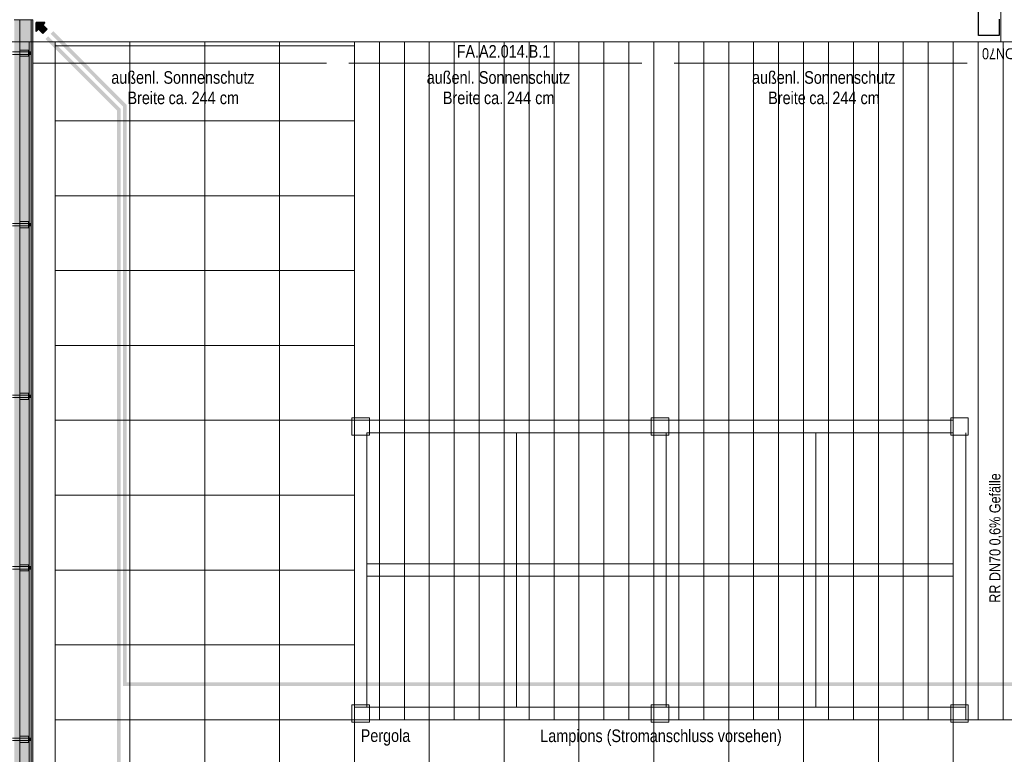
# Model space of a CAD drawing. Extents: x -620 to 300, y 62 to 1112.
# Tile 52 of 226: x -449 to -291, y 258 to 376. Entities that reach past the tile are written whole.
import ezdxf
from ezdxf.lldxf.tags import DXFTag

# ---------------------------------------------------------------- set-up
doc = ezdxf.new("R2010")
doc.units = 0
doc.layers.get('0').update_dxf_attribs({"lineweight": 13})
for name, color, linetype, lineweight, true_color in [('00_E_ST_Handlaufleuchte_Kabel', 3, 'Continuous', 18, 0x00ff00), ('00_E_ST_Handlaufleuchte_Leerrohre_Terrasse', 6, 'Continuous', 25, 0xff00ff), ('00_E_ST_Handlaufleuchte_Übergabepunkte direkt ins Haus', 7, 'Continuous', 35, 0xcc0099), ('30 -33 Aussenwände- 7 Fassade_ Elemente', 7, 'Continuous', 9, 0x00aacc), ('30 -34 Innenwände- 6 Elemente', 7, 'Continuous', 9, 0xff6633), ('30 -36 Dächer- 3 Dachbeläge', 7, 'Continuous', 15, 0x9999ff), ('30 -36 Dächer- 4 Dachbekleidungen', 7, 'Continuous', 9, 0xccccff), ('60- 61 allgemeine Ausstattung- 4 Terrassen', 9, 'Continuous', 9, 0x808080), ('70 -72 Beschriftung- 1 Beschriftung allgemein', 7, 'Continuous', 9, 0xff6633)]:
    doc.layers.add(name, color=color, linetype=linetype, lineweight=lineweight, true_color=true_color)
doc.styles.get("Standard").update_dxf_attribs({"font": 'ARIALN.TTF'})
tags = doc.linetypes.add('grob-A06CPVSAL0', pattern=[14, 3, -8, 3]).pattern_tags.tags
tags[8:9] = [DXFTag(74, 4), DXFTag(75, 0), DXFTag(340, '0'), DXFTag(46, 0.0), DXFTag(50, 0.0), DXFTag(44, 0.0), DXFTag(45, 0.0)]
tags[6:7] = [DXFTag(74, 4), DXFTag(75, 0), DXFTag(340, '0'), DXFTag(46, 0.0), DXFTag(50, 0.0), DXFTag(44, 0.0), DXFTag(45, 0.0)]
tags[4:5] = [DXFTag(74, 4), DXFTag(75, 0), DXFTag(340, '0'), DXFTag(46, 0.0), DXFTag(50, 0.0), DXFTag(44, 0.0), DXFTag(45, 0.0)]

# ---------------------------------------------------------------- blocks, each defined once
blk = doc.blocks.new('Referenz-A06CPVSGL0')
at = {"layer": '30 -33 Aussenwände- 7 Fassade_ Elemente', "color": 0, "linetype": 'Continuous', "lineweight": 25, "ltscale": 0.25}
for p, q in [((-295.58, 373.51), (-295.58, 377.35)), ((-292.28, 376.15), (-292.28, 373.51)), ((-292.28, 373.51), (-295.58, 373.51))]:
    blk.add_line(p, q, dxfattribs=at)
at = {"layer": '30 -33 Aussenwände- 7 Fassade_ Elemente', "color": 0, "linetype": 'Continuous', "ltscale": 0.13}
for p, q in [((-291.98, 377.35), (-291.98, 372.51)), ((-291.98, 372.51), (-454.18, 372.51)), ((-447.78, 372.51), (-443.64, 372.51)), ((-447.78, 220.25), (-447.78, 372.51)), ((-447.78, 372.51), (-447.78, 211.65)), ((-443.64, 372.51), (-443.64, 220.25))]:
    blk.add_line(p, q, dxfattribs=at)
at = {"layer": '30 -34 Innenwände- 6 Elemente', "color": 0, "linetype": 'Continuous', "ltscale": 0.13}
for p, q in [((-447.78, 372.51), (-449.98, 372.51)), ((-447.78, 211.65), (-447.78, 372.51))]:
    blk.add_line(p, q, dxfattribs=at)
at = {"layer": '30 -36 Dächer- 3 Dachbeläge', "color": 0, "linetype": 'Continuous', "ltscale": 0.15}
for p, q in [((-447.18, 376.05), (-450.18, 376.05)), ((-447.18, 211.05), (-447.18, 376.05))]:
    blk.add_line(p, q, dxfattribs=at)
at = {"layer": '30 -36 Dächer- 3 Dachbeläge', "color": 0, "lineweight": 9}
for p, q in [((-447.48, 370.9), (-447.88, 370.9)), ((-447.88, 370.9), (-447.88, 370.5)), ((-447.88, 370.5), (-447.48, 370.5)), ((-447.48, 343.4), (-447.88, 343.4)), ((-447.88, 343.4), (-447.88, 343)), ((-447.88, 343), (-447.48, 343)), ((-447.48, 315.9), (-447.88, 315.9)), ((-447.88, 315.9), (-447.88, 315.5)), ((-447.88, 315.5), (-447.48, 315.5)), ((-447.48, 288.4), (-447.88, 288.4)), ((-447.88, 288.4), (-447.88, 288)), ((-447.88, 288), (-447.48, 288)), ((-447.48, 260.9), (-447.88, 260.9)), ((-447.88, 260.9), (-447.88, 260.5)), ((-447.88, 260.5), (-447.48, 260.5))]:
    blk.add_line(p, q, dxfattribs=at)
at = {"layer": '30 -36 Dächer- 3 Dachbeläge', "color": 0, "lineweight": 0}
for points in [[(-450.18, 214.05), (-450.18, 376.05), (-447.18, 211.05)], [(-447.18, 211.05), (-450.18, 376.05), (-447.18, 376.05)], [(-447.88, 370.5), (-447.88, 370.9), (-447.48, 370.5)], [(-447.48, 370.5), (-447.88, 370.9), (-447.48, 370.9)], [(-447.88, 343), (-447.88, 343.4), (-447.48, 343)], [(-447.48, 343), (-447.88, 343.4), (-447.48, 343.4)], [(-447.88, 315.5), (-447.88, 315.9), (-447.48, 315.5)], [(-447.48, 315.5), (-447.88, 315.9), (-447.48, 315.9)], [(-447.88, 288), (-447.88, 288.4), (-447.48, 288)], [(-447.48, 288), (-447.88, 288.4), (-447.48, 288.4)], [(-447.88, 260.5), (-447.88, 260.9), (-447.48, 260.5)], [(-447.48, 260.5), (-447.88, 260.9), (-447.48, 260.9)]]:
    blk.add_solid(points, dxfattribs=at)
at = {"layer": '30 -36 Dächer- 4 Dachbekleidungen', "color": 0, "linetype": 'Continuous', "ltscale": 0.13}
for p, q in [((-447.48, 376.05), (-449.28, 376.05)), ((-449.28, 376.05), (-449.28, 213.15)), ((-447.48, 211.35), (-447.48, 376.05)), ((-449.28, 371.2), (-447.88, 371.2)), ((-447.88, 371.2), (-447.88, 370.9)), ((-449.28, 370.9), (-450.48, 370.9)), ((-450.48, 370.5), (-449.28, 370.5)), ((-449.28, 370.9), (-447.88, 370.9)), ((-447.88, 370.5), (-449.28, 370.5)), ((-449.28, 370.2), (-447.88, 370.2)), ((-447.88, 370.9), (-447.88, 370.5)), ((-447.88, 370.2), (-447.88, 370.5)), ((-449.28, 343.4), (-450.48, 343.4)), ((-450.48, 343), (-449.28, 343)), ((-449.28, 343.7), (-447.88, 343.7)), ((-449.28, 343.4), (-447.88, 343.4)), ((-447.88, 343), (-449.28, 343)), ((-449.28, 342.7), (-447.88, 342.7)), ((-447.88, 343.7), (-447.88, 343.4)), ((-447.88, 343.4), (-447.88, 343)), ((-447.88, 342.7), (-447.88, 343)), ((-449.28, 315.9), (-450.48, 315.9)), ((-449.28, 316.2), (-447.88, 316.2)), ((-449.28, 315.9), (-447.88, 315.9)), ((-447.88, 316.2), (-447.88, 315.9)), ((-447.88, 315.9), (-447.88, 315.5)), ((-450.48, 315.5), (-449.28, 315.5)), ((-447.88, 315.5), (-449.28, 315.5)), ((-449.28, 315.2), (-447.88, 315.2)), ((-447.88, 315.2), (-447.88, 315.5)), ((-449.28, 288.4), (-450.48, 288.4)), ((-450.48, 288), (-449.28, 288)), ((-449.28, 288.7), (-447.88, 288.7)), ((-449.28, 288.4), (-447.88, 288.4)), ((-447.88, 288), (-449.28, 288)), ((-449.28, 287.7), (-447.88, 287.7)), ((-447.88, 288.7), (-447.88, 288.4)), ((-447.88, 288.4), (-447.88, 288)), ((-447.88, 287.7), (-447.88, 288)), ((-449.28, 260.9), (-450.48, 260.9)), ((-450.48, 260.5), (-449.28, 260.5)), ((-449.28, 261.2), (-447.88, 261.2)), ((-449.28, 260.9), (-447.88, 260.9)), ((-447.88, 260.5), (-449.28, 260.5)), ((-447.88, 261.2), (-447.88, 260.9)), ((-447.88, 260.9), (-447.88, 260.5)), ((-447.88, 260.2), (-447.88, 260.5)), ((-449.28, 260.2), (-447.88, 260.2))]:
    blk.add_line(p, q, dxfattribs=at)
at = {"layer": '60- 61 allgemeine Ausstattung- 4 Terrassen', "color": 0}
for p, q in [((-443.64, 371.85), (-395.64, 371.85)), ((-431.64, 211.65), (-431.64, 372.51)), ((-419.64, 211.65), (-419.64, 372.51)), ((-407.64, 211.65), (-407.64, 372.51)), ((-275.64, 372.51), (-395.64, 372.51)), ((-395.64, 372.51), (-395.64, 263.85)), ((-391.64, 263.85), (-391.64, 372.51)), ((-387.64, 263.85), (-387.64, 372.51)), ((-383.64, 263.85), (-383.64, 372.51)), ((-379.64, 263.85), (-379.64, 372.51)), ((-375.64, 263.85), (-375.64, 372.51)), ((-371.64, 263.85), (-371.64, 372.51)), ((-367.64, 263.85), (-367.64, 372.51)), ((-363.64, 263.85), (-363.64, 372.51)), ((-359.64, 263.85), (-359.64, 372.51)), ((-355.64, 263.85), (-355.64, 372.51)), ((-351.64, 263.85), (-351.64, 372.51)), ((-347.64, 263.85), (-347.64, 372.51)), ((-343.64, 263.85), (-343.64, 372.51)), ((-339.64, 263.85), (-339.64, 372.51)), ((-335.64, 263.85), (-335.64, 372.51)), ((-331.64, 263.85), (-331.64, 372.51)), ((-327.64, 263.85), (-327.64, 372.51)), ((-323.64, 263.85), (-323.64, 372.51)), ((-319.64, 263.85), (-319.64, 372.51)), ((-315.64, 263.85), (-315.64, 372.51)), ((-311.64, 263.85), (-311.64, 372.51)), ((-307.64, 263.85), (-307.64, 372.51)), ((-303.64, 263.85), (-303.64, 372.51)), ((-299.64, 263.85), (-299.64, 372.51)), ((-295.64, 263.85), (-295.64, 372.51)), ((-291.64, 263.85), (-291.64, 372.51)), ((-443.64, 359.85), (-395.64, 359.85)), ((-443.64, 347.85), (-395.64, 347.85)), ((-443.64, 335.85), (-395.64, 335.85)), ((-443.64, 323.85), (-395.64, 323.85)), ((-443.64, 311.85), (-395.64, 311.85)), ((-396.04, 312.25), (-393.24, 312.25)), ((-396.04, 309.45), (-396.04, 312.25)), ((-393.24, 312.25), (-393.24, 309.45)), ((-348.04, 312.25), (-345.24, 312.25)), ((-348.04, 309.45), (-348.04, 312.25)), ((-345.24, 312.25), (-345.24, 309.45)), ((-300.04, 312.25), (-297.24, 312.25)), ((-300.04, 309.45), (-300.04, 312.25)), ((-297.24, 312.25), (-297.24, 309.45)), ((-393.24, 309.45), (-396.04, 309.45)), ((-345.24, 309.45), (-348.04, 309.45)), ((-297.24, 309.45), (-300.04, 309.45)), ((-443.64, 299.85), (-395.64, 299.85)), ((-443.64, 287.85), (-395.64, 287.85)), ((-443.64, 275.85), (-395.64, 275.85)), ((-396.04, 266.25), (-393.24, 266.25)), ((-396.04, 263.45), (-396.04, 266.25)), ((-393.24, 266.25), (-393.24, 263.45)), ((-348.04, 266.25), (-345.24, 266.25)), ((-348.04, 263.45), (-348.04, 266.25)), ((-345.24, 266.25), (-345.24, 263.45)), ((-300.04, 266.25), (-297.24, 266.25)), ((-300.04, 263.45), (-300.04, 266.25)), ((-297.24, 266.25), (-297.24, 263.45)), ((-443.64, 263.85), (-395.64, 263.85)), ((-395.64, 214.05), (-395.64, 263.85)), ((-395.64, 263.85), (-275.64, 263.85)), ((-383.64, 214.05), (-383.64, 263.85)), ((-371.64, 214.05), (-371.64, 263.85)), ((-359.64, 214.05), (-359.64, 263.85)), ((-347.64, 214.05), (-347.64, 263.85)), ((-335.64, 214.05), (-335.64, 263.85)), ((-323.64, 214.05), (-323.64, 263.85)), ((-311.64, 214.05), (-311.64, 263.85)), ((-299.64, 214.05), (-299.64, 263.85)), ((-393.24, 263.45), (-396.04, 263.45)), ((-345.24, 263.45), (-348.04, 263.45)), ((-297.24, 263.45), (-300.04, 263.45))]:
    blk.add_line(p, q, dxfattribs=at)
at = {"layer": '60- 61 allgemeine Ausstattung- 4 Terrassen', "color": 0, "linetype": 'grob-A06CPVSAL0', "ltscale": 0.13}
for p, q in [((-395.64, 311.85), (-395.64, 263.85)), ((-395.64, 311.85), (-299.64, 311.85)), ((-393.64, 309.85), (-393.64, 265.85)), ((-299.64, 309.85), (-393.64, 309.85)), ((-371.64, 309.85), (-371.64, 265.85)), ((-369.64, 309.85), (-369.64, 265.85)), ((-347.64, 309.85), (-347.64, 265.85)), ((-345.64, 309.85), (-345.64, 265.85)), ((-323.64, 309.85), (-323.64, 265.85)), ((-321.64, 309.85), (-321.64, 265.85)), ((-299.64, 310.85), (-299.64, 265.85)), ((-297.64, 309.85), (-297.64, 263.85)), ((-393.64, 288.85), (-299.64, 288.85)), ((-299.64, 286.85), (-393.64, 286.85)), ((-395.64, 265.85), (-297.64, 265.85)), ((-297.64, 263.85), (-395.64, 263.85))]:
    blk.add_line(p, q, dxfattribs=at)
at = {"layer": '70 -72 Beschriftung- 1 Beschriftung allgemein', "color": 0, "linetype": 'Continuous', "ltscale": 0.13}
for p, q in [((-447.12, 369.11), (-400.12, 369.11)), ((-396.55, 369.11), (-349.55, 369.11)), ((-344.39, 369.11), (-297.39, 369.11))]:
    blk.add_line(p, q, dxfattribs=at)
at = {"layer": '60- 61 allgemeine Ausstattung- 4 Terrassen', "color": 0, "linetype": 'Continuous', "ltscale": 0.13, "char_height": 2.0138, "attachment_point": 1}
for s, insert in [('{\\fArial Narrow;Pergola}', (-394.64, 262.31)), ('{\\fArial Narrow;Lampions (Stromanschluss vorsehen)}', (-365.85, 262.28))]:
    blk.add_mtext(s, dxfattribs=dict(at, insert=insert))
at = {"layer": '70 -72 Beschriftung- 1 Beschriftung allgemein', "color": 0, "linetype": 'Continuous', "ltscale": 0.13, "char_height": 2.0138, "attachment_point": 1}
for s, insert in [('{\\fArial Narrow;FA.A2.014.B.1}', (-379.25, 371.99)), ('{\\fArial Narrow;außenl.}', (-434.63, 367.81)), ('{\\fArial Narrow;Sonnenschutz}', (-426.27, 367.81)), ('{\\fArial Narrow;außenl.}', (-384.05, 367.81)), ('{\\fArial Narrow;Sonnenschutz}', (-375.69, 367.81)), ('{\\fArial Narrow;außenl.}', (-331.9, 367.81)), ('{\\fArial Narrow;Sonnenschutz}', (-323.53, 367.81)), ('{\\fArial Narrow;Breite}', (-432.03, 364.54)), ('{\\fArial Narrow;ca.}', (-425.44, 364.54)), ('{\\fArial Narrow;244}', (-421.75, 364.54)), ('{\\fArial Narrow;cm}', (-417.23, 364.54)), ('{\\fArial Narrow;Breite}', (-381.46, 364.54)), ('{\\fArial Narrow;ca.}', (-374.87, 364.54)), ('{\\fArial Narrow;244}', (-371.18, 364.54)), ('{\\fArial Narrow;cm}', (-366.66, 364.54)), ('{\\fArial Narrow;Breite}', (-329.3, 364.54)), ('{\\fArial Narrow;ca.}', (-322.71, 364.54)), ('{\\fArial Narrow;244}', (-319.02, 364.54)), ('{\\fArial Narrow;cm}', (-314.5, 364.54))]:
    blk.add_mtext(s, dxfattribs=dict(at, insert=insert))
at = {"layer": '70 -72 Beschriftung- 1 Beschriftung allgemein', "color": 0, "linetype": 'Continuous', "ltscale": 0.13, "char_height": 1.7621, "attachment_point": 1}
for s, insert, rotation in [('{\\fArial Narrow;RR DN70}', (-286.39, 369.73), 180), ('{\\fArial Narrow;RR DN70 0,6% Gefälle}', (-293.83, 282.6), 90)]:
    blk.add_mtext(s, dxfattribs=dict(at, insert=insert, rotation=rotation))
blk = doc.blocks.new('Polylinie-A06CPVWKL0')
at = {"color": 0, "linetype": 'ByBlock', "lineweight": -2, "ltscale": 0.25}
for points in [[(-433.12, 361.76), (-433.72, 361.51), (-444.76, 373.39), (-445.18, 372.97)], [(-433.12, 224.25), (-433.72, 224.25), (-433.12, 361.76), (-433.72, 361.51)]]:
    blk.add_solid(points, dxfattribs=at)
blk = doc.blocks.new('Pfeil-A06CPVWML0')
at = {"linetype": 'ByBlock', "lineweight": -2, "ltscale": 0.35}
blk.add_hatch(color=0, dxfattribs=at).paths.add_polyline_path([(-444.91, 374.55), (-445.61, 373.84), (-446.32, 374.55), (-446.67, 374.19), (-446.67, 375.61), (-445.26, 375.61), (-445.61, 375.25)])
at = {"color": 0, "linetype": 'ByBlock', "lineweight": -2, "ltscale": 0.35}
for p, q in [((-446.67, 374.19), (-446.67, 375.61)), ((-446.67, 375.61), (-445.26, 375.61)), ((-446.32, 374.55), (-446.67, 374.19)), ((-445.61, 373.84), (-446.32, 374.55)), ((-445.26, 375.61), (-445.61, 375.25)), ((-445.61, 375.25), (-444.91, 374.55)), ((-444.91, 374.55), (-445.61, 373.84))]:
    blk.add_line(p, q, dxfattribs=at)
blk = doc.blocks.new('Polylinie-A06CPVXML0')
at = {"color": 0, "linetype": 'ByBlock', "lineweight": -2, "ltscale": 0.18}
for points in [[(-165.88, 214.65), (-166.08, 214.85), (-165.88, 268.76), (-166.08, 268.96)], [(-165.88, 268.76), (-166.08, 268.96), (-158.51, 268.76), (-158.51, 268.96)], [(-377.98, 214.65), (-377.98, 214.85), (-165.88, 214.65), (-166.08, 214.85)]]:
    blk.add_solid(points, dxfattribs=at)
blk = doc.blocks.new('Polylinie-A06CPVZAL0')
at = {"color": 0, "linetype": 'ByBlock', "lineweight": -2, "ltscale": 0.25}
for points in [[(-432.17, 362.43), (-432.77, 362.18), (-443.92, 374.22), (-444.34, 373.79)], [(-432.17, 269.86), (-432.77, 269.26), (-432.17, 362.43), (-432.77, 362.18)], [(-158.46, 269.86), (-158.46, 269.26), (-432.17, 269.86), (-432.77, 269.26)]]:
    blk.add_solid(points, dxfattribs=at)

msp = doc.modelspace()

# ---------------------------------------------------------------- block references
at = {"color": 8, "lineweight": 13, "ltscale": 0.13, "true_color": 0x808080}
msp.add_blockref('Referenz-A06CPVSGL0', (0, 0), dxfattribs=at)
at = {"layer": '00_E_ST_Handlaufleuchte_Kabel', "ltscale": 0.18}
msp.add_blockref('Polylinie-A06CPVXML0', (0, 0), dxfattribs=at)
at = {"layer": '00_E_ST_Handlaufleuchte_Leerrohre_Terrasse', "color": 6, "ltscale": 0.25, "true_color": 0xff00ff}
for name in ['Polylinie-A06CPVZAL0', 'Polylinie-A06CPVWKL0']:
    msp.add_blockref(name, (0, 0), dxfattribs=at)
at = {"layer": '00_E_ST_Handlaufleuchte_Übergabepunkte direkt ins Haus', "ltscale": 0.35}
msp.add_blockref('Pfeil-A06CPVWML0', (0, 0), dxfattribs=at)

doc.saveas('drawing.dxf')
